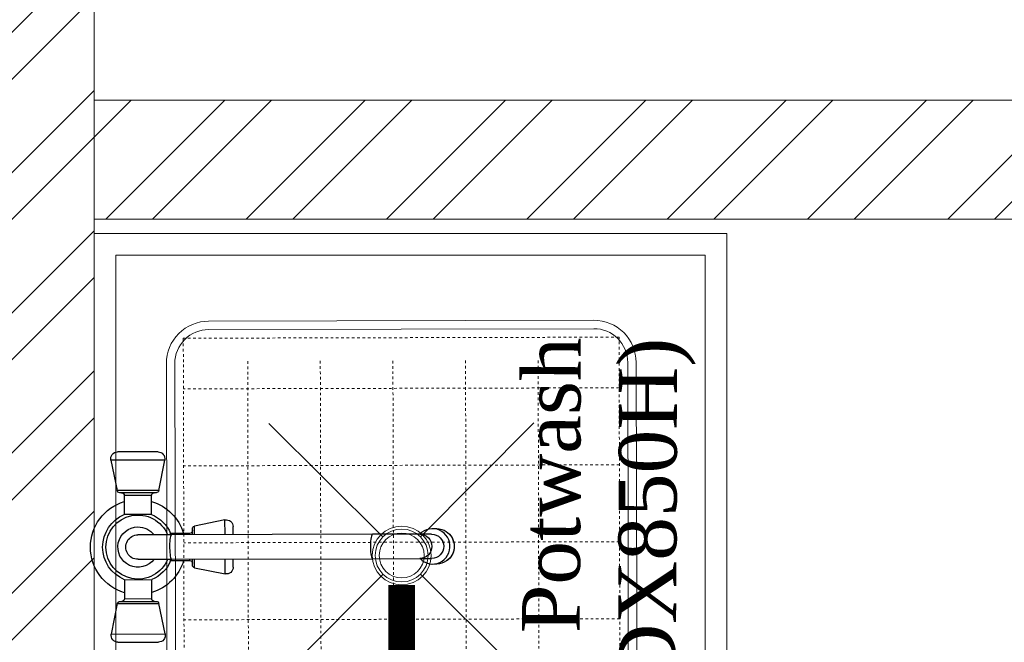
# Model space of a CAD drawing. Header units: inches. Extents: x 119662 to 158499, y 12149 to 20675.
# Tile 27 of 97: x 121818 to 121855, y 19408 to 19431. Entities that reach past the tile are written whole.
import ezdxf

# ---------------------------------------------------------------- set-up
doc = ezdxf.new("R2010")
doc.units = ezdxf.units.IN
doc.header["$MEASUREMENT"] = 0
doc.linetypes.add('HIDDEN2', pattern=[0.1875, 0.125, -0.0625])
for name, color, linetype, lineweight in [('00-GRIDTEXT', 1, 'Continuous', 13), ('EQUIPMENT', 7, 'Continuous', 25), ('EQUIPMENTSSS', 11, 'Continuous', 18), ('PD_BRICK WALL_115', 134, 'Continuous', 30), ('PD_HATCH', 45, 'Continuous', 9), ('PP- 75DIA Soil Waste Sewer pipe', 90, 'Continuous', 9)]:
    doc.layers.add(name, color=color, linetype=linetype, lineweight=lineweight)
doc.styles.get("Standard").update_dxf_attribs({"font": 'times.ttf', "height": 4})

# ---------------------------------------------------------------- blocks, each defined once
blk = doc.blocks.new('SINK 510')
at = {"layer": 'EQUIPMENT', "color": 8, "lineweight": 0}
for p, q in [((168040.9, 33385.6), (168174, 33252.5)), ((168351, 33385.6), (168217.9, 33252.5)), ((168174, 33208.6), (168040.9, 33075.5)), ((168217.9, 33208.6), (168351, 33075.5))]:
    blk.add_line(p, q, dxfattribs=at)
at = {"layer": 'EQUIPMENT', "color": 8, "lineweight": 13}
blk.add_lwpolyline([(168421.3, 32955.6), (167970.5, 32955.6, -0.414214), (167921, 33005.2), (167921, 33456, -0.414214), (167970.5, 33505.5), (168421.3, 33505.5, -0.414214), (168471, 33455.9), (168471, 33005.2, -0.414214)], format="xyb", close=True, dxfattribs=at)
at = {"layer": 'EQUIPMENT', "color": 8, "lineweight": 0}
blk.add_lwpolyline([(168421.3, 32965.5), (167970.5, 32965.5, -0.414214), (167930.9, 33005.2), (167930.9, 33456, -0.414214), (167970.5, 33495.6), (168421.3, 33495.6, -0.414214), (168461, 33455.9), (168461, 33005.2, -0.414214)], format="xyb", close=True, dxfattribs=at)
at = {"layer": 'EQUIPMENT', "color": 8, "linetype": 'HIDDEN2', "lineweight": 0}
blk.add_lwpolyline([(167940.9, 33485.6), (167940.9, 32975.5), (168451, 32975.5), (168451, 33485.6)], close=True, dxfattribs=at)
for points in [[(168000.2, 33485.6), (168000.2, 32975.5)], [(168090.4, 33485.6), (168090.4, 32975.5)], [(168180.5, 33485.6), (168180.5, 32975.5)], [(168270.7, 33485.6), (168270.7, 32975.5)], [(168360.9, 33485.6), (168360.9, 32975.5)], [(167967.9, 33390.8), (168421.3, 33390.8)], [(167967.9, 33305.8), (168421.3, 33305.8)], [(167967.9, 33220.8), (168421.3, 33220.8)], [(167967.9, 33135.8), (168421.3, 33135.8)], [(167967.9, 33050.8), (168421.3, 33050.8)]]:
    blk.add_lwpolyline(points, dxfattribs=at)
at = {"layer": 'EQUIPMENT', "color": 8, "linetype": 'HIDDEN2'}
blk.add_lwpolyline([(168451, 33485.6), (168451, 32975.5)], dxfattribs=at)
at = {"layer": 'EQUIPMENT', "color": 8, "lineweight": 0}
for radius in [31, 26.3]:
    blk.add_circle((168196, 33230.5), radius, dxfattribs=at)
blk = doc.blocks.new('sfv')
at = {"layer": 'EQUIPMENT', "color": 8, "linetype": 'Continuous'}
for p, q in [((-10910.49, -25959.56), (-10910.49, -25955.65)), ((-10905.49, -25971.28), (-10905.49, -25960.42)), ((-10882.99, -25960.42), (-10882.99, -25971.28)), ((-10877.99, -25955.65), (-10877.99, -25959.56)), ((-10905.49, -26014.72), (-10905.49, -25971.28)), ((-10882.99, -25971.28), (-10882.99, -26014.72)), ((-10905.49, -26199.37), (-10905.49, -26014.72)), ((-10882.99, -26014.72), (-10882.99, -26199.37)), ((-10912.87, -26142.86), (-10905.49, -26142.86)), ((-10882.99, -26142.86), (-10875.61, -26142.86)), ((-10913.39, -26178.35), (-10919, -26150.34)), ((-10919, -26150.34), (-10905.49, -26150.34)), ((-10882.99, -26150.34), (-10869.49, -26150.34)), ((-10869.49, -26150.34), (-10875.09, -26178.35)), ((-10913.39, -26178.35), (-10905.49, -26178.35)), ((-10882.99, -26178.35), (-10875.09, -26178.35)), ((-10910.94, -26180.36), (-10905.49, -26180.36)), ((-10906.74, -26200.36), (-10906.74, -26182.86)), ((-10906.74, -26182.86), (-10905.49, -26182.86)), ((-10882.99, -26180.36), (-10877.54, -26180.36)), ((-10882.99, -26182.86), (-10881.74, -26182.86)), ((-10881.74, -26182.86), (-10881.74, -26200.36)), ((-10974.27, -26205.6), (-10946.25, -26211.21)), ((-10974.27, -26255.11), (-10974.27, -26205.6)), ((-10906.74, -26200.36), (-10905.49, -26200.36)), ((-10905.49, -26230.36), (-10905.49, -26199.37)), ((-10882.99, -26199.37), (-10882.99, -26230.36)), ((-10882.99, -26200.36), (-10881.74, -26200.36)), ((-10842.23, -26211.21), (-10814.22, -26205.6)), ((-10814.22, -26205.6), (-10814.22, -26255.11)), ((-10981.74, -26248.99), (-10981.74, -26211.73)), ((-10946.25, -26249.51), (-10946.25, -26211.21)), ((-10944.24, -26247.06), (-10944.24, -26213.66)), ((-10844.24, -26213.66), (-10844.24, -26247.06)), ((-10842.23, -26211.21), (-10842.23, -26249.51)), ((-10806.74, -26211.73), (-10806.74, -26248.99)), ((-10941.74, -26217.86), (-10924.24, -26217.86)), ((-10941.74, -26242.86), (-10941.74, -26217.86)), ((-10924.24, -26242.86), (-10924.24, -26217.86)), ((-10864.24, -26217.86), (-10846.74, -26217.86)), ((-10864.24, -26217.86), (-10864.24, -26242.86)), ((-10846.74, -26217.86), (-10846.74, -26242.86)), ((-10924.24, -26242.86), (-10941.74, -26242.86)), ((-10846.74, -26242.86), (-10864.24, -26242.86)), ((-10946.25, -26249.51), (-10974.27, -26255.11)), ((-10814.22, -26255.11), (-10842.23, -26249.51))]:
    blk.add_line(p, q, dxfattribs=at)
for points in [[(-10905.49, -25971.1), (-10905.51, -25971.09), (-10907.16, -25969.26), (-10908.52, -25967.2), (-10909.53, -25964.97), (-10910.19, -25962.6), (-10910.48, -25960.17), (-10910.38, -25957.72), (-10909.91, -25955.32), (-10909.07, -25953.01), (-10907.88, -25950.86), (-10906.37, -25948.91), (-10904.58, -25947.21), (-10902.54, -25945.8), (-10900.32, -25944.71), (-10897.94, -25943.97), (-10895.48, -25943.6), (-10893, -25943.6), (-10890.54, -25943.97), (-10888.17, -25944.71), (-10885.94, -25945.8), (-10883.9, -25947.21), (-10882.11, -25948.91), (-10880.6, -25950.86), (-10879.41, -25953.01), (-10878.57, -25955.32), (-10878.1, -25957.72), (-10878, -25960.17), (-10878.29, -25962.6), (-10878.95, -25964.97), (-10879.97, -25967.2), (-10881.32, -25969.26), (-10882.97, -25971.09), (-10882.99, -25971.1)], [(-10882.99, -26014.72), (-10883.18, -26015.08), (-10883.75, -26015.43), (-10884.68, -26015.75), (-10885.93, -26016.04), (-10887.46, -26016.28), (-10889.23, -26016.47), (-10891.16, -26016.6), (-10893.2, -26016.67), (-10895.28, -26016.67), (-10897.32, -26016.6), (-10899.26, -26016.47), (-10901.02, -26016.28), (-10902.55, -26016.04), (-10903.81, -26015.75), (-10904.73, -26015.43), (-10905.3, -26015.08), (-10905.49, -26014.72)], [(-10882.99, -26199.37), (-10883.18, -26199.73), (-10883.75, -26200.08), (-10884.68, -26200.4), (-10885.93, -26200.69), (-10887.46, -26200.93), (-10889.23, -26201.12), (-10891.16, -26201.25), (-10893.2, -26201.32), (-10895.28, -26201.32), (-10897.32, -26201.25), (-10899.26, -26201.12), (-10901.02, -26200.93), (-10902.55, -26200.69), (-10903.81, -26200.4), (-10904.73, -26200.08), (-10905.3, -26199.73), (-10905.49, -26199.37)]]:
    blk.add_lwpolyline(points, dxfattribs=at)
for centre, radius, start, end in [((-10894.24, -25956), 16.37, 33.48866, 145.49719), ((-10894.24, -25955.81), 16.24, 45.43296, 145.8895), ((-10894.65, -25955.66), 15.84, 145.68555, 179.95156), ((-10894.24, -25960.56), 11.25, 0.68507, 179.31493), ((-10893.82, -25955.66), 15.83, 0.02949, 33.29039), ((-10894.24, -25971.41), 11.25, 0.68507, 179.31493), ((-10912.87, -26149.11), 6.25, 90, 191.30993), ((-10875.61, -26149.11), 6.25, 348.69007, 90), ((-10910.94, -26177.86), 2.5, 191.30993, 270), ((-10877.54, -26177.86), 2.5, 270, 348.69007), ((-10894.24, -26230.36), 43.75, 106.60155, 163.39845), ((-10909.24, -26182.86), 2.5, 0, 90), ((-10879.24, -26182.86), 2.5, 90, 180), ((-10894.24, -26230.36), 43.75, 16.60155, 73.39845), ((-10975.49, -26211.73), 6.25, 78.69007, 180), ((-10894.24, -26230.36), 32.5, 112.61986, 157.38014), ((-10894.24, -26230.36), 29.49, 112.42642, 270), ((-10894.24, -26230.36), 29.49, 270, 67.57358), ((-10894.24, -26230.36), 32.5, 22.61986, 67.38014), ((-10812.99, -26211.73), 6.25, 0, 101.30993), ((-10946.74, -26213.66), 2.5, 0, 78.69007), ((-10941.74, -26215.36), 2.5, 180, 270), ((-10894.24, -26230.36), 18.54, 127.3515, 0), ((-10894.24, -26230.36), 18.54, 0, 52.6485), ((-10846.74, -26215.36), 2.5, 270, 0), ((-10841.74, -26213.66), 2.5, 101.30993, 180), ((-10894.24, -26230.36), 11.25, 180, 0), ((-10941.74, -26245.36), 2.5, 90, 180), ((-10894.24, -26230.36), 43.75, 196.60155, 343.39845), ((-10894.24, -26230.36), 32.5, 202.61986, 270), ((-10894.24, -26230.36), 32.5, 270, 337.38014), ((-10846.74, -26245.36), 2.5, 0, 90), ((-10975.49, -26248.99), 6.25, 180, 281.30993), ((-10946.74, -26247.06), 2.5, 281.30993, 0), ((-10841.74, -26247.06), 2.5, 180, 258.69007), ((-10812.99, -26248.99), 6.25, 258.69007, 0)]:
    blk.add_arc(centre, radius, start, end, dxfattribs=at)
blk = doc.blocks.new('A$C6E471120')
at = {"layer": 'EQUIPMENTSSS', "color": 251, "linetype": 'Continuous', "lineweight": 5, "ltscale": 10}
blk.add_line((-2656.45, -6003.06), (-2656.45, -7095.58), dxfattribs=at)
for points in [[(-2656.45, -6003.06), (-3263.98, -6003.07), (-3263.98, -7095.58), (-2656.45, -7095.58)], [(-2677.28, -6024), (-3243.04, -6023.9), (-3243.15, -7074.65), (-2677.38, -7074.75)]]:
    blk.add_lwpolyline(points, close=True, dxfattribs=at)
at = {"layer": 'EQUIPMENT', "color": 8}
for name, p, xscale, yscale, zscale, rotation in [('SINK 510', (-30557.97, 131558.79), 0.8201040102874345, 0.8201040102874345, 0.8201040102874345, 270.1399462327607), ('sfv', (24137.83, 5137.34), -1.044113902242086, 1.044113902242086, 1.044113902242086, 270.1399462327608)]:
    blk.add_blockref(name, p, dxfattribs=dict(at, xscale=xscale, yscale=yscale, zscale=zscale, rotation=rotation))
at = {"layer": 'EQUIPMENTSSS', "color": 251, "linetype": 'Continuous', "lineweight": 5, "ltscale": 10, "insert": (-2686.22, -6103.39), "char_height": 45.409, "width": 619.2222, "attachment_point": 9, "rotation": 89.80036}
blk.add_mtext('{\\H1.2222x;\\C256; Sink for Potwash  (1100WX610DX850H)}', dxfattribs=at)
blk = doc.blocks.new('FIRST FLOOR')
at = {"layer": 'PD_HATCH', "lineweight": 5}
h = blk.add_hatch(dxfattribs=at)
h.set_pattern_fill('ANSI32', color=251, scale=10)
h.set_pattern_definition([(45, (139238.8868, 19346.3716), (-2.65165, 2.65165), []), (45, (139240.6546, 19346.3716), (-2.65165, 2.65165), [])])
h.paths.add_polyline_path([(139249.658, 19348.454), (139206.408, 19348.454), (139206.408, 19343.954), (139249.658, 19343.954)])
h.paths.add_polyline_path([(139164.408, 19348.454), (139121.158, 19348.454), (139121.158, 19343.954), (139164.408, 19343.954)], flags=17)
h.paths.add_polyline_path([(139207.658, 19260.754), (139207.658, 19265.254), (139121.158, 19265.254), (139121.158, 19420.754), (139044.158, 19420.754), (139044.158, 19364.754), (139082.158, 19364.754), (139082.158, 19369.254), (139048.658, 19369.254), (139048.658, 19416.254), (139116.658, 19416.254), (139116.658, 19369.254), (139112.158, 19369.254), (139112.158, 19364.754), (139116.658, 19364.754), (139116.658, 19316.754), (139112.158, 19316.754), (139112.158, 19312.254), (139116.658, 19312.254), (139116.658, 19265.254), (139060.658, 19265.254), (139060.658, 19260.754), (139194.158, 19260.754), (139194.158, 19254.754), (139198.658, 19254.754), (139198.658, 19260.754)])
h.paths.add_polyline_path([(139249.658, 19265.254), (139249.658, 19260.754), (139411.658, 19260.754), (139411.658, 19265.254), (139258.658, 19265.254), (139258.658, 19354.754), (139318.658, 19354.754), (139318.658, 19330.754), (139323.158, 19330.754), (139323.158, 19354.754), (139402.658, 19354.754), (139402.658, 19326.754), (139407.158, 19326.754), (139407.158, 19485.754), (139411.658, 19485.754), (139411.658, 19490.254), (139402.658, 19490.254), (139402.658, 19363.754), (139258.658, 19363.754), (139258.658, 19579.754), (139249.658, 19579.754)])
at = {"layer": 'PD_BRICK WALL_115', "color": 251, "lineweight": 5}
for p, q in [((139164.408, 19348.454), (139121.158, 19348.454)), ((139164.408, 19343.954), (139121.158, 19343.954))]:
    blk.add_line(p, q, dxfattribs=at)
blk.add_lwpolyline([(139044.158, 19420.754), (139121.158, 19420.754), (139121.158, 19265.254), (139207.658, 19265.254), (139207.658, 19260.754), (139198.658, 19260.754), (139198.658, 19254.754), (139194.158, 19254.754), (139194.158, 19260.754), (139060.658, 19260.754)], dxfattribs=at)
at = {"layer": '00-GRIDTEXT', "color": 8, "xscale": 0.03937007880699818, "yscale": 0.03937007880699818, "zscale": 0.03937007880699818}
blk.add_blockref('A$C6E471120', (139249.658, 19579.754), dxfattribs=at)
blk = doc.blocks.new('BT-PP')
for radius in [37.5, 33.8]:
    blk.add_circle((0, 0), radius)

msp = doc.modelspace()

# ---------------------------------------------------------------- block references
at = {"color": 8}
msp.add_blockref('FIRST FLOOR', (-17300.786, 79.928), dxfattribs=at)

# ---------------------------------------------------------------- next in the draw order: linework, layer by layer
at = {"layer": 'PP- 75DIA Soil Waste Sewer pipe', "ltscale": 0.015, "const_width": 1}
msp.add_lwpolyline([(121831.995, 19410.05), (121831.995, 19406.067)], dxfattribs=at)

# ---------------------------------------------------------------- next in the draw order: block references
at = {"layer": 'PP- 75DIA Soil Waste Sewer pipe', "ltscale": 0.015, "xscale": -0.02961412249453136, "yscale": 0.02961412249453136, "zscale": 0.02961412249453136, "rotation": 270}
msp.add_blockref('BT-PP', (121831.995, 19411.161), dxfattribs=at)

doc.saveas('drawing.dxf')
